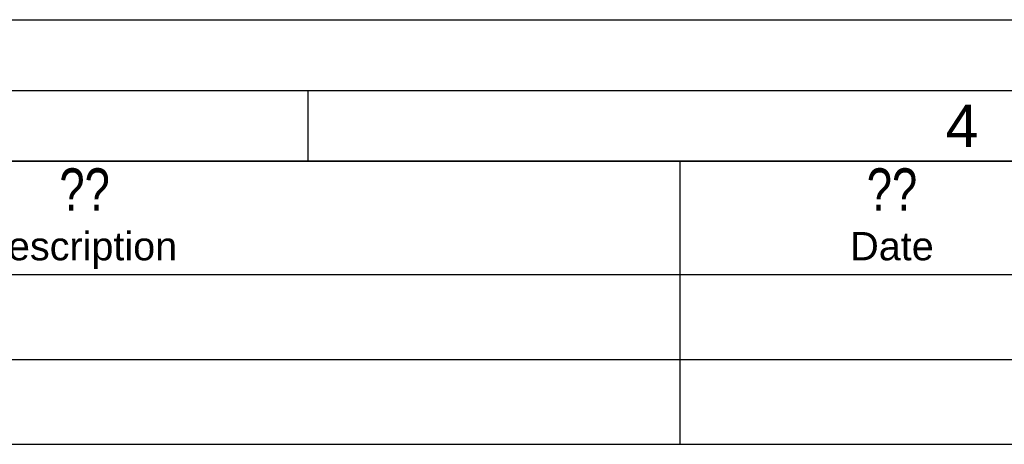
# Model space of a CAD drawing. Header units: millimetres. Extents: x 0 to 420, y 0 to 297.
# Tile 51 of 52: x 293 to 363, y 267 to 297. Entities that reach past the tile are written whole.
import ezdxf

# ---------------------------------------------------------------- set-up
doc = ezdxf.new("R2010")
doc.units = ezdxf.units.MM
doc.header["$LTSCALE"] = 23.1
doc.layers.get('0').update_dxf_attribs({"linetype": 'CONTINUOUS'})
doc.layers.add('DETAIL', color=7, linetype='CONTINUOUS')
doc.styles.add('TEXTSTYLE_2', font='arial.ttf')
doc.styles.add('TEXTSTYLE_5', font='txt', dxfattribs={"width": 0.8})

msp = doc.modelspace()

# ---------------------------------------------------------------- linework, layer by layer
at = {"color": 2, "linetype": 'CONTINUOUS'}
for p, q in [((0, 297), (420, 297)), ((20, 292), (415, 292)), ((313.75, 287), (313.75, 292)), ((235.00001, 286.99996), (410.00001, 286.99996)), ((340.00001, 286.99996), (340.00001, 266.99996)), ((235.00001, 278.99996), (410.00001, 278.99996)), ((235.00001, 272.99996), (410.00001, 272.99996)), ((235.00001, 266.99996), (410.00001, 266.99996))]:
    msp.add_line(p, q, dxfattribs=at)
at = {"color": 7, "linetype": 'CONTINUOUS'}
msp.add_line((410, 287), (25, 287), dxfattribs=at)

# ---------------------------------------------------------------- texts
at = {"color": 2, "linetype": 'CONTINUOUS', "insert": (358.78169, 291.00448), "char_height": 3, "width": 2.330855, "attachment_point": 1, "line_spacing_factor": 0.9, "style": 'TEXTSTYLE_2'}
msp.add_mtext('4', dxfattribs=at)
at = {"layer": 'DETAIL', "color": 2, "linetype": 'CONTINUOUS', "attachment_point": 2, "line_spacing_factor": 0.9}
for s, insert, char_height, width, style in [(' ??', (297.50001, 286.49996), 3, 7.2, 'TEXTSTYLE_5'), ('?? ', (355.00001, 286.49996), 3, 7.2, 'TEXTSTYLE_5'), ('Description', (297.50001, 281.99996), 2, 13.9628253, 'TEXTSTYLE_2'), ('Date', (355.00001, 281.99996), 2, 5.8959108, 'TEXTSTYLE_2')]:
    msp.add_mtext(s, dxfattribs=dict(at, insert=insert, char_height=char_height, width=width, style=style))

doc.saveas('drawing.dxf')
